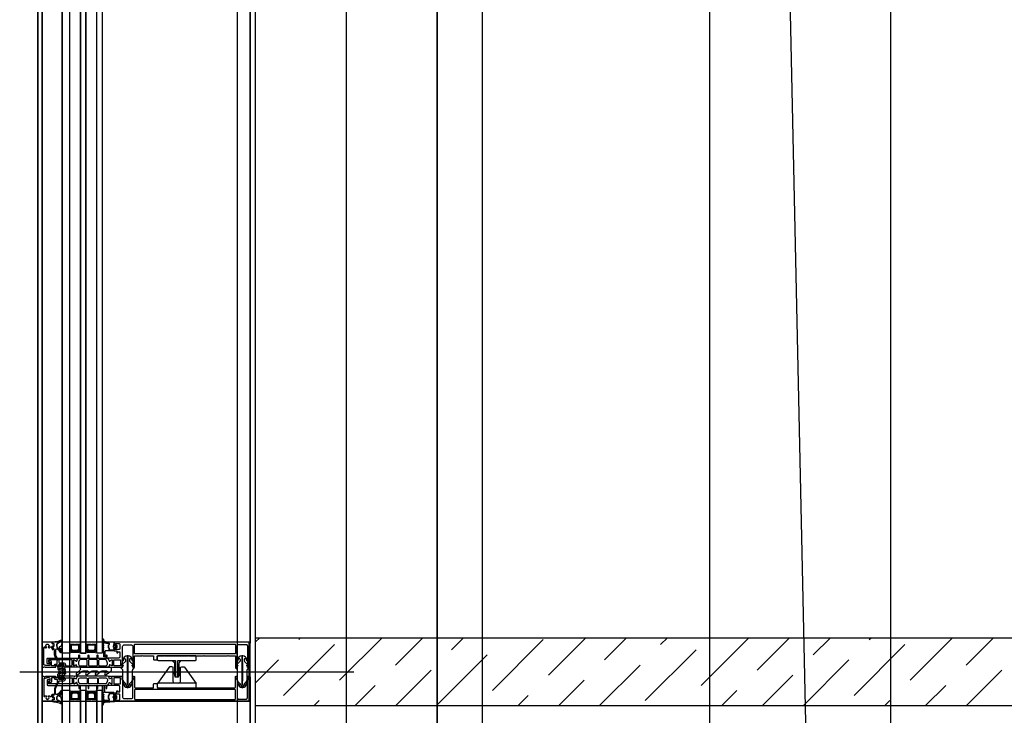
# Model space of a CAD drawing. Header units: millimetres. Extents: x 373037 to 682063, y 76092 to 274210.
# Tile 54 of 256: x 655017 to 656102, y 254184 to 254950. Entities that reach past the tile are written whole.
import ezdxf

# ---------------------------------------------------------------- set-up
doc = ezdxf.new("R2010")
doc.units = ezdxf.units.MM
doc.header["$LTSCALE"] = 100
for name, pattern in [('CK_ČERCHOVANÁ 50', [6, 3, -1.5, 0, -1.5]), ('ČERCHOVANÁ', [25.4, 12.7, -6.35, 0, -6.35]), ('ČÁRKOVANÁ', [19.05, 12.7, -6.35]), ('ČÁRKOVANÁ01-01', [2, 1, -1])]:
    doc.linetypes.add(name, pattern=pattern)
doc.layers.get('0').update_dxf_attribs({"linetype": 'CONTINUOUS'})
doc.layers.add('PUDORYS', color=253, linetype='CONTINUOUS')

# ---------------------------------------------------------------- blocks, each defined once
blk = doc.blocks.new('244748_a')
blk.add_lwpolyline([(8.3, -1.7, 0.082248), (6.3, -0.9, -1.09695), (6.9, -0.1, -0.315353), (11.3, -5.2, -0.480529), (10.9, -5.6), (4.3, -5.6), (4.1, -5.5), (-16.5, -5.5), (-16.7, -5.6), (-20.4, -5.6, 0.574019), (-21.9, -4.8), (-23, -5.4, 0.524827), (-23, -5.9), (-21.9, -6.5, 0.574021), (-20.4, -5.7), (-16.7, -5.7), (-16.5, -5.9), (4.1, -5.9), (4.3, -5.7), (10.9, -5.7, -0.480529), (11.3, -6.1, -0.326229), (6.9, -11.1, -1.09695), (6.3, -10.3, 0.081457), (8.3, -9.6, 0.599203), (7.5, -8.1), (5.5, -8.1, 0.198965), (5.2, -8.2), (2.2, -11.2), (0.9, -12, -0.738038), (0.5, -11.6), (0.9, -11, 1), (0.3, -10.7), (0, -11.3), (-1, -11.3, 0.619205), (-1.4, -12.1), (-1.3, -12.4, -0.808139), (-2, -13), (-3.6, -11.4, 0.198906), (-4.3, -11.2), (-15, -11.2, -0.198936), (-16.8, -10.4), (-19, -8.2, 0.198942), (-19.3, -8.1), (-20.7, -8.1, 0.500217), (-21.1, -8.7, 0.122037), (-18.5, -10.3, -1.093735), (-19.1, -11.1, -0.240768), (-23.7, -6.1, -0.106226), (-23.7, -5.2, -0.256232), (-19, -0.1, -1.093735), (-18.4, -0.9, 0.116856), (-21.1, -2.6, 0.500217), (-20.7, -3.3), (-19.3, -3.3, 0.198942), (-19, -3.1), (-16.8, -0.9, -0.198936), (-15, -0.2), (-4.3, -0.2, 0.198907), (-3.6, 0.1), (-2, 1.7, -0.808139), (-1.3, 1.1), (-1.4, 0.8, 0.619205), (-1, 0), (0, 0), (0.3, -0.6, 1), (0.9, -0.3), (0.5, 0.3, -0.738038), (0.9, 0.7), (2.2, -0.2), (5.2, -3.1, 0.198965), (5.5, -3.3), (7.5, -3.3, 0.599203)], format="xyb", close=True)
blk = doc.blocks.new('236134_0100_s_v')
for points in [[(22.8, -23), (22.8, -5), (42, -5, 0.414214), (43, -4), (43, -1, 0.414214), (42, 0), (1, 0, 0.414214), (0, -1), (0, -4, 0.414214), (1, -5), (20.2, -5), (20.2, -23)], [(15, -5, -0.414214), (19, -9), (19, -16.6, 0.165764), (19.5, -23), (23.5, -23, 0.165764), (24, -16.6), (24, -9, -0.414214), (28, -5)]]:
    blk.add_lwpolyline(points, format="xyb")
blk = doc.blocks.new('236134_0200_s_v')
for points in [[(19.6, 5, -0.41166), (17.6, 7), (17.4, 22.2, 0.344217), (17.1, 22.7), (16, 23), (14, 23, 0.240828), (13.2, 22.6), (0.2, 4.6)], [(23.4, 5, 0.41166), (25.4, 7), (25.6, 22.2, -0.344217), (25.9, 22.7), (27, 23), (29, 23, -0.240828), (29.8, 22.6), (42.8, 4.6)]]:
    blk.add_lwpolyline(points, format="xyb")
blk.add_lwpolyline([(42, 5), (1, 5, 0.414214), (0, 4), (0, 1, 0.414214), (1, 0), (42, 0, 0.414214), (43, 1), (43, 4, 0.414214)], format="xyb", close=True)
blk = doc.blocks.new('284336')
for points in [[(-0.7, -9.6), (-10, -9.6, 0.414511), (-10.5, -10.1), (-10.5, -15.5, -1), (-11.7, -15.5), (-11.7, -9.6), (-12.7, -8.9, -0.668884), (-12.6, -8.2), (-12, -8, 0.766384), (-12, -7.2), (-12.6, -7, -0.76831), (-12.6, -6.2), (-12, -6, 0.766384), (-12, -5.2), (-12.6, -5, -0.76831), (-12.6, -4.2), (-12, -4, 0.766384), (-12, -3.2), (-12.6, -3, -0.877523), (-12.5, -2.2), (-12.1, -2.2, 0.698129), (-11.8, -1.5, -0.220231), (-12.9, 0.8), (-12.9, 3.5, -0.157143), (-12.8, 3.7), (-12.7, 3.4, -0.067482), (-12.5, 2.5, 0.393136), (-8.7, -1), (-6.1, -1, -0.414214), (-5.6, -1.5), (-5.6, -2.2, -0.267949), (-5.9, -2.6), (-6.4, -2.9, 0.267949), (-6.6, -3.4), (-6.6, -5.8, 0.267949), (-6.4, -6.3), (-5.9, -6.6, -0.267949), (-5.6, -7), (-5.6, -8.1, 0.414215), (-5.1, -8.6), (-0.4, -8.6), (-0.4, -9.3, -0.414212), (-0.7, -9.6)], [(-0.4, 0), (-0.4, -2, 0.990243), (-0.4, -3), (0.9, -3, 0.414214), (1.2, -2.7), (1.2, -2.6, -0.668123), (1.7, -2.4), (2.7, -3.4, -0.199004), (2.9, -3.8), (2.9, -5.4, -0.199038), (2.7, -5.8), (1.7, -6.8, -0.668191), (1.2, -6.6), (1.2, -6.5, 0.414214), (0.9, -6.2), (-0.4, -6.2, 0.990269), (-0.4, -7.2), (-0.4, -8.6), (-5.1, -8.6, -0.414215), (-5.6, -8.1), (-5.6, -7, 0.267949), (-5.8, -6.6), (-6.3, -6.3, -0.267949), (-6.6, -5.8), (-6.6, -3.4, -0.267949), (-6.3, -3), (-5.8, -2.7, 0.267949), (-5.6, -2.2), (-5.6, -1.5, 0.414214), (-6.1, -1), (-8.7, -1, -0.393156), (-12.5, 2.5, 0.067572), (-12.7, 3.4), (-12.8, 3.7, -0.637545), (-12.1, 3.5), (-11.9, 2.5, 0.344315), (-10.1, 0.9), (0, 0.4, -0.406913), (0.4, 0), (-0.4, 0)], [(1.7, -4.3, 0.414235), (1.2, -3.8), (-0.7, -3.8, 0.414214), (-1.2, -4.3), (-1.2, -4.9, 0.414214), (-0.7, -5.4), (1.2, -5.4, 0.414235), (1.7, -4.9), (1.7, -4.3)]]:
    blk.add_lwpolyline(points, format="xyb", close=True)
blk = doc.blocks.new('433270')
blk.add_lwpolyline([(1, 0, 0.414364), (0, -1), (0, -1.4, 0.255924), (0.2, -1.8, -0.547723), (0.2, -3.2, 0.255924), (0, -3.6), (0, -14.6, 0.414214), (0.3, -14.9), (1.2, -14.9, 0.414214), (1.7, -14.4), (1.7, -10.3, -0.414214), (2, -10), (6, -10, 0.414248), (7, -9), (7, -7.7, 0.414179), (6.5, -7.2), (5.7, -7.2, 0.414232), (5.4, -7.5), (5.4, -8.2, -0.414198), (5.1, -8.5), (2.8, -8.5, -0.414204), (1.8, -7.5), (1.8, -4.5, -0.147432), (2, -3.9, 0.147461), (2.4, -2.5), (2.4, -2.3, -0.414214), (2.9, -1.8), (21.9, -1.8, -0.668178), (22.2, -2.7), (22.2, -2.7, 1), (21.6, -3.3), (21.5, -3.4, 0.198912), (21.4, -3.7), (21.4, -4, 0.414214), (22.1, -4.7), (22.4, -4.7, 0.576988), (22.6, -4.3, -0.311246), (24.6, -4.3, 0.576988), (24.8, -4.7), (25.3, -4.7, -0.260065), (25.3, -6.6), (24.8, -6.6, 0.576988), (24.6, -7.1, -0.311246), (22.6, -7.1, 0.576988), (22.4, -6.6), (22.1, -6.6, 0.414214), (21.4, -7.3), (21.4, -7.6, 0.267949), (21.6, -8), (21.9, -8.2, -0.637047), (21.7, -10), (19.8, -10.7, 0.315299), (19.5, -11.2), (19.5, -11.5, 0.520567), (20.2, -12), (22.8, -11, -0.520567), (23.5, -11.5), (23.5, -12.5, 0.414062), (24, -13), (25, -13, 0.414186), (25.5, -12.5), (25.5, -11.5, -0.414182), (26, -11), (27, -11, 0.414214), (27.5, -10.5), (27.5, -0.5, 0.414214), (27, 0), (1, 0)], format="xyb", close=True)
blk = doc.blocks.new('284325')
for points in [[(0.8, -5.2, -0.560316), (0.9, -4.7), (1.9, -4.4, 0.3153), (2.1, -4.1), (2.1, -1.9, 0.451558), (1.8, -1.6), (0.9, -1.7, -0.399586), (0.6, -1.5), (0.3, -0.1, -0.415977), (0.5, 0.3, 0.024107), (6.1, 1.2, 0.076636), (9, 2.3, -0.577615), (10.8, 1.3), (10, 1.4, 0.283171), (9.1, 0.9, -0.168429), (7.1, -0.7), (5.9, -1.2, 0.315302), (5.2, -2.1), (5.2, -4.2, 0.269719), (6.8, -6.8, -0.194797), (10.2, -11.5, -0.342663), (9.2, -11.2, 0.119207), (5.4, -7.6, 0.578571), (3.6, -8.6), (3.6, -11.8, 0.176415), (6.2, -18.7, -1), (5.2, -19.5, -0.176415), (2.4, -11.8), (2.4, -8.9, 0.208286), (0.8, -5.2)], [(9, -6.7), (10.3, -8.8, -0.134555), (10.8, -10.6, -0.339795), (10.2, -11.5, 0.194788), (6.8, -6.8, -0.269736), (5.2, -4.2), (5.2, -2.1, -0.315302), (5.9, -1.2), (7.1, -0.7, 0.168429), (9.1, 0.9, -0.283167), (10, 1.4), (10.8, 1.3), (10.8, -0.7, -0.070852), (10.7, -1.3), (9.9, -3.9, -0.241839), (9.1, -4.8), (7.9, -5.2, 0.836024), (8.1, -6.2), (8.1, -6.2, -0.255349), (9, -6.7)]]:
    blk.add_lwpolyline(points, format="xyb", close=True)
blk = doc.blocks.new('288126')
for points in [[(-16.5, 0), (16.5, 0)], [(-21.4, -6.3), (-17.8, -3.7)], [(-14.7, -4.5), (-19.9, -8.3)], [(-17, -2.1), (-17, -0.5)], [(-8.8, -4.3), (-14.1, -4.3)], [(-11, -6.3), (-8.7, -4.7)], [(-4.3, -4.5), (-9.5, -8.3)], [(1.8, -4.3), (-3.7, -4.3)], [(-0.4, -6.4), (1.9, -4.7)], [(6.3, -4.5), (1.1, -8.4)], [(12.2, -4.3), (6.9, -4.3)], [(10, -6.4), (12.3, -4.7)], [(16.6, -4.6), (11.5, -8.4)], [(17, -0.5), (17, -3.8)]]:
    blk.add_lwpolyline(points)
for centre, radius, start, end in [((16.5, -0.5), 0.5, 0, 90), ((-20.6, -7.3), 1.25, 126.7059, 306.7059), ((-16.5, -0.5), 0.5, 90, 180), ((-10.2, -7.3), 1.25, 126.7059, 306.7059), ((0.4, -7.4), 1.25, 126.7059, 306.7059), ((10.8, -7.4), 1.25, 126.7059, 306.7059), ((16, -3.8), 1, 306.7059, 0)]:
    blk.add_arc(centre, radius, start, end)
at = {"extrusion": (0, 0, -1)}
for centre, radius, start, end in [((19, -2.1), 2, 180, 233.2941), ((14.1, -5.3), 1, 53.2941, 90), ((8.8, -4.5), 0.2, 90, 233.2941), ((3.7, -5.3), 1, 53.2941, 90), ((-1.8, -4.5), 0.2, 90, 233.2941), ((-6.9, -5.3), 1, 53.2941, 90), ((-12.2, -4.5), 0.2, 90, 233.2941)]:
    blk.add_arc(centre, radius, start, end, dxfattribs=at)
blk = doc.blocks.new('246426')
for points in [[(-1.8, 0.6), (-2.9, -0.4, 0.198926), (-3.2, -1.1), (-3.2, -2.3, 0.198926), (-2.9, -3), (-1.8, -4, 0.637051), (-1.5, -3.9), (-1.5, -3.4), (-0.3, -3.4, -0.41484), (0, -3.7), (0, -5.2, 0.414232), (0.5, -5.7), (2.1, -5.7, 0.071862), (2.2, -5.7, 0.157876), (3.7, -4.6, 0.360336), (3.5, 2.4, 0.964062), (2.5, 1.5, -0.403385), (2.3, -4.3, -0.190964), (2.1, -4.4), (1.7, -4.4, -0.414214), (1.2, -3.9), (1.2, 1.3, 0.414201), (0.2, 2.3), (0, 2.3), (0, 0.3, -0.414214), (-0.3, 0), (-1.5, 0), (-1.5, 0.5, 0.637051), (-1.8, 0.6)], [(-2.3, -1.4, -0.414214), (-1.9, -1), (-0.4, -1, -0.414214), (0, -1.4), (0, -2, -0.414214), (-0.4, -2.4), (-1.9, -2.4, -0.414214), (-2.3, -2), (-2.3, -1.4)]]:
    blk.add_lwpolyline(points, format="xyb", close=True)

msp = doc.modelspace()

# ---------------------------------------------------------------- linework, layer by layer
at = {"layer": 'PUDORYS', "color": 252, "linetype": 'ČERCHOVANÁ', "ltscale": 25, "true_color": 0x939598}
msp.add_line((655776.6, 274209.6), (655776.6, 249134.9), dxfattribs=at)
at = {"layer": 'PUDORYS', "color": 252, "linetype": 'CK_ČERCHOVANÁ 50', "ltscale": 50, "true_color": 0x939598}
for p, q in [((655476.6, 249832.2), (655476.6, 273032.2)), ((655976.6, 252132.2), (655976.6, 256332.2))]:
    msp.add_line(p, q, dxfattribs=at)
at = {"layer": 'PUDORYS', "color": 252, "linetype": 'ČÁRKOVANÁ01-01', "ltscale": 200, "true_color": 0x939598}
msp.add_line((655976.6, 249832.2), (655476.6, 273032.2), dxfattribs=at)
at = {"layer": 'PUDORYS', "color": 252, "ltscale": 20, "true_color": 0x939598}
for p, q in [((655976.6, 250032.2), (655976.6, 272832.2)), ((655476.6, 254269.7), (655476.6, 256374.7)), ((655476.6, 250032.2), (655476.6, 254194.7))]:
    msp.add_line(p, q, dxfattribs=at)
at = {"layer": 'PUDORYS', "color": 252, "ltscale": 5, "true_color": 0x939598}
msp.add_line((655526.6, 250082.2), (655526.6, 272782.2), dxfattribs=at)
at = {"layer": 'PUDORYS', "color": 252, "true_color": 0x939598}
for p, q in [((655270.6, 256375.7), (655270.6, 254263.7)), ((655063.6, 254252.7), (655063.6, 255440.3)), ((655071.6, 255440.3), (655071.6, 254252.7)), ((655083.6, 254252.7), (655083.6, 255440.3)), ((655089.6, 255440.3), (655089.6, 254252.7)), ((655101.6, 254252.7), (655101.6, 255440.3)), ((655107.6, 255440.3), (655107.6, 254252.7)), ((655276.6, 254269.7), (660114.1, 254269.7)), ((655063.6, 254258.2), (655063.6, 254211.7)), ((655071.6, 254252.7), (655063.6, 254252.7)), ((655089.6, 254252.7), (655083.6, 254252.7)), ((655107.6, 254252.7), (655101.6, 254252.7)), ((655016.7, 254232.2), (655384.9, 254232.2)), ((655063.6, 252077.7), (655063.6, 254217.2)), ((655071.6, 254217.2), (655071.6, 252077.7)), ((655083.6, 252077.7), (655083.6, 254217.2)), ((655089.6, 254217.2), (655089.6, 252077.7)), ((655101.6, 252077.7), (655101.6, 254217.2)), ((655107.6, 254217.2), (655107.6, 252077.7)), ((655071.6, 254211.7), (655063.6, 254211.7)), ((655089.6, 254211.7), (655083.6, 254211.7)), ((655107.6, 254211.7), (655101.6, 254211.7)), ((655270.6, 254200.7), (655270.6, 252088.7)), ((660189.1, 254194.7), (655276.6, 254194.7))]:
    msp.add_line(p, q, dxfattribs=at)
at = {"layer": 'PUDORYS', "color": 252, "linetype": 'Continuous', "ltscale": 5, "true_color": 0x939598}
for p, q in [((655276.6, 254265), (655281.2, 254269.7)), ((655307.4, 254206), (655363.5, 254262.1)), ((655324.2, 254267.7), (655326.1, 254269.7)), ((655369.1, 254222.8), (655415.9, 254269.7)), ((655430.8, 254239.6), (655460.9, 254269.7)), ((655492.6, 254256.5), (655505.8, 254269.7)), ((655537.5, 254211.6), (655593.6, 254267.7)), ((655599.2, 254228.4), (655640.5, 254269.7)), ((655661, 254245.3), (655685.4, 254269.7)), ((655722.7, 254262.1), (655730.3, 254269.7)), ((655767.6, 254217.2), (655820.1, 254269.7)), ((655829.3, 254234), (655865, 254269.7)), ((655891.1, 254250.9), (655909.9, 254269.7)), ((655936, 254206), (655992.1, 254262.1)), ((655952.8, 254267.7), (655954.8, 254269.7)), ((655997.7, 254222.8), (656044.6, 254269.7)), ((656059.5, 254239.6), (656089.5, 254269.7)), ((655475.7, 254194.7), (655531.9, 254250.9)), ((655705.9, 254200.4), (655762, 254256.5)), ((655276.6, 254220.1), (655301.8, 254245.3)), ((655655.3, 254194.7), (655700.2, 254239.6)), ((655879.8, 254194.7), (655930.4, 254245.3)), ((655430.8, 254194.7), (655470.1, 254234)), ((655834.9, 254194.7), (655868.6, 254228.4)), ((656059.4, 254194.7), (656098.7, 254234)), ((655385.9, 254194.7), (655408.4, 254217.2)), ((655610.4, 254194.7), (655638.5, 254222.8)), ((656014.5, 254194.7), (656037, 254217.2)), ((655565.5, 254194.7), (655576.8, 254206)), ((655790, 254194.7), (655806.9, 254211.6)), ((655340.9, 254194.7), (655346.7, 254200.4)), ((655745.1, 254194.7), (655745.2, 254194.7)), ((655969.6, 254194.7), (655975.3, 254200.4))]:
    msp.add_line(p, q, dxfattribs=at)
at = {"layer": 'PUDORYS', "color": 252, "ltscale": 15, "true_color": 0x939598}
for points in [[(655036.6, 249592.2), (681616.6, 249592.2), (681616.6, 273272.2), (655036.6, 273272.2)], [(681611.6, 273267.2), (655041.6, 273267.2), (655041.6, 249597.2), (681611.6, 249597.2)], [(655063.6, 249619.2), (681589.6, 249619.2), (681589.6, 273245.2), (655063.6, 273245.2)], [(681581.6, 273237.2), (655071.6, 273237.2), (655071.6, 249627.2), (681581.6, 249627.2)], [(655270.6, 273038.2), (681383.2, 273038.2), (681383.2, 249826.2), (655270.6, 249826.2)], [(681376.6, 249832.2), (655276.6, 249832.2), (655276.6, 273032.2), (681376.6, 273032.2)], [(655083.6, 254252.7), (655089.6, 254252.7), (655089.6, 255440.3), (655083.6, 255440.3)], [(655101.6, 255440.3), (655107.6, 255440.3), (655107.6, 254252.7), (655101.6, 254252.7)], [(655041.6, 254199.7), (655269.6, 254199.7), (655269.6, 254264.7), (655041.6, 254264.7)], [(655083.6, 252077.7), (655089.6, 252077.7), (655089.6, 254211.7), (655083.6, 254211.7)], [(655101.6, 252077.7), (655107.6, 252077.7), (655107.6, 254211.7), (655101.6, 254211.7)]]:
    msp.add_lwpolyline(points, close=True, dxfattribs=at)
at = {"layer": 'PUDORYS', "color": 252, "linetype": 'ČÁRKOVANÁ', "ltscale": 5, "true_color": 0x939598}
for points in [[(681606.6, 249602.2), (655036.6, 249602.2), (655036.6, 273272.2), (681606.6, 273272.2)], [(681611.6, 249597.2), (655041.6, 249597.2), (655041.6, 273267.2), (681611.6, 273267.2)], [(681396.6, 249812.2), (655256.6, 249812.2), (655256.6, 273052.2), (681396.6, 273052.2)], [(681276.6, 249932.2), (655376.6, 249932.2), (655376.6, 272932.2), (681276.6, 272932.2)]]:
    msp.add_lwpolyline(points, close=True, dxfattribs=at)
at = {"layer": 'PUDORYS', "color": 252, "true_color": 0x939598}
for points in [[(681376.6, 249832.2), (655276.6, 249832.2), (655276.6, 273032.2), (681376.6, 273032.2)], [(681176.6, 250032.2), (655476.6, 250032.2), (655476.6, 272832.2), (681176.6, 272832.2)], [(655082.6, 254262.7), (655082.6, 254256.7), (655080.6, 254254.7), (655074.6, 254254.7), (655072.6, 254256.7), (655072.6, 254262.7), (655077.1, 254262.7), (655077.1, 254262.2), (655078.1, 254262.2), (655078.1, 254262.7)], [(655073.6, 254261.7), (655081.6, 254261.7), (655081.6, 254257.1), (655080.2, 254255.7), (655075.2, 254255.7), (655073.6, 254257.1)], [(655100.6, 254262.7), (655100.6, 254256.7), (655098.6, 254254.7), (655092.6, 254254.7), (655090.6, 254256.7), (655090.6, 254262.7), (655095.1, 254262.7), (655095.1, 254262.2), (655096.1, 254262.2), (655096.1, 254262.7)], [(655091.6, 254261.7), (655099.6, 254261.7), (655099.6, 254257.1), (655098.2, 254255.7), (655093.2, 254255.7), (655091.6, 254257.1)], [(655082.6, 254201.7), (655082.6, 254207.7), (655080.6, 254209.7), (655074.6, 254209.7), (655072.6, 254207.7), (655072.6, 254201.7), (655077.1, 254201.7), (655077.1, 254202.2), (655078.1, 254202.2), (655078.1, 254201.7)], [(655073.6, 254202.7), (655081.6, 254202.7), (655081.6, 254207.2), (655080.2, 254208.7), (655075.2, 254208.7), (655073.6, 254207.2)], [(655100.6, 254201.7), (655100.6, 254207.7), (655098.6, 254209.7), (655092.6, 254209.7), (655090.6, 254207.7), (655090.6, 254201.7), (655095.1, 254201.7), (655095.1, 254202.2), (655096.1, 254202.2), (655096.1, 254201.7)], [(655091.6, 254202.7), (655099.6, 254202.7), (655099.6, 254207.2), (655098.2, 254208.7), (655093.2, 254208.7), (655091.6, 254207.2)]]:
    msp.add_lwpolyline(points, close=True, dxfattribs=at)
at = {"layer": 'PUDORYS', "color": 252, "ltscale": 5, "true_color": 0x939598}
msp.add_lwpolyline([(655476.6, 250032.2), (681176.6, 250032.2), (681176.6, 272832.2), (655476.6, 272832.2)], close=True, dxfattribs=at)
at = {"layer": 'PUDORYS', "color": 252, "true_color": 0x939598}
for points in [[(655269.6, 254264.7), (655121.1, 254264.7, 0.414214), (655120.6, 254264.2), (655120.6, 254262.9, 0.41422), (655121.1, 254262.4), (655121.6, 254262.4), (655121.6, 254263.4), (655126.1, 254263.4, -0.414214), (655127.1, 254262.4), (655127.1, 254257.7, -0.414214), (655126.1, 254256.7), (655121.6, 254256.7), (655121.6, 254258.4), (655121.1, 254258.4, 0.414201), (655120.6, 254257.9), (655120.6, 254255.9, 0.414214), (655121.1, 254255.4), (655123.3, 254255.4, -0.414214), (655123.8, 254254.9), (655123.8, 254253.1), (655125, 254253.1), (655125, 254254.3), (655126.8, 254254.3, -0.414214), (655127.1, 254254), (655127.1, 254248.7, -0.414167), (655125.6, 254247.2), (655118.6, 254247.2), (655114.5, 254247.2, 0.57735), (655114.2, 254246.6), (655114.7, 254245.7), (655115.1, 254244.2, 0.488701), (655115.6, 254244), (655118, 254245.5), (655118.4, 254245.5, -0.432566), (655118.6, 254245.3), (655118.6, 254238.9, -0.548397), (655118.4, 254238.8), (655116, 254239.8, 0.425336), (655115.7, 254239.7), (655114.9, 254237.7, 0.531563), (655115.3, 254237.2), (655117.3, 254237.2, 0.231306), (655117.6, 254237.3, -0.306185), (655117.9, 254237.4), (655118.6, 254237.2), (655129.1, 254237.2, 0.414214), (655130.1, 254238.2), (655130.1, 254238.7), (655129.3, 254238.7), (655129.3, 254240.2), (655130, 254241.3, 0.13165), (655130.1, 254241.8), (655130.1, 254260.2, -0.414214), (655131.6, 254261.7), (655135.1, 254261.7, -0.399985), (655136.1, 254261.7), (655139.8, 254261.7, -0.414214), (655141.3, 254260.2), (655141.3, 254241.8, 0.13165), (655141.5, 254241.3), (655142.1, 254240.2), (655142.1, 254238.7), (655141.3, 254238.7), (655141.3, 254238.2, 0.414214), (655142.3, 254237.2), (655142.8, 254237.2, 0.414214), (655143.3, 254237.7), (655143.3, 254249.3, -0.414214), (655143.8, 254249.8), (655151.2, 254249.8, -0.399985), (655152.2, 254249.8), (655163.8, 254249.8, -0.414214), (655164.3, 254249.3), (655164.3, 254245.7, 0.414214), (655164.8, 254245.2), (655167.8, 254245.2, 0.414214), (655168.3, 254245.7), (655168.3, 254249.3, -0.414214), (655168.8, 254249.8), (655176.1, 254249.8, -0.38324), (655177.1, 254249.8), (655202.6, 254249.8, -0.38324), (655203.6, 254249.8), (655219.1, 254249.8, -0.38324), (655220.1, 254249.8), (655245.6, 254249.8, -0.38324), (655246.6, 254249.8), (655253.9, 254249.8, -0.414214), (655254.4, 254249.3), (655254.4, 254237.7, 0.414214), (655254.9, 254237.2), (655255.4, 254237.2, 0.414214), (655256.4, 254238.2), (655256.4, 254238.7), (655255.6, 254238.7), (655255.6, 254240.2), (655256.3, 254241.3, 0.116937), (655256.4, 254241.8), (655256.4, 254260.7, -0.414232), (655257.9, 254262.2), (655261.6, 254262.2, -0.399985), (655262.6, 254262.2), (655266.1, 254262.2, -0.414232), (655267.6, 254260.7), (655267.6, 254241.8, 0.116937), (655267.8, 254241.3), (655268.4, 254240.2), (655268.4, 254238.7), (655267.6, 254238.7), (655267.6, 254238.2, 0.414214), (655268.6, 254237.2), (655269.6, 254237.2, 0.414214), (655270.6, 254238.2), (655270.6, 254263.7, 0.414214), (655269.6, 254264.7)], [(655143.8, 254262.6), (655253.9, 254262.6, -0.414214), (655254.4, 254262.1), (655254.4, 254252.4, -0.414214), (655253.9, 254251.9), (655143.8, 254251.9, -0.414214), (655143.3, 254252.4), (655143.3, 254262.1, -0.414214), (655143.8, 254262.6)], [(655114.3, 254237.2), (655102.4, 254237.2), (655080.5, 254237.2, -0.305837), (655080, 254237.5), (655079.1, 254239.8, 0.425336), (655078.8, 254239.9), (655077.2, 254239.1, -0.543753), (655076.1, 254239.8), (655076.1, 254244.7, -0.578182), (655077, 254245.3), (655079.2, 254244, 0.488505), (655079.7, 254244.2), (655080.1, 254245.7), (655080.9, 254247, -0.282478), (655081.2, 254247.2), (655081.6, 254247.2, 1.447009), (655081.9, 254247.3), (655081.9, 254250.3, -1), (655082.7, 254250.3), (655082.7, 254247.3, 1.447009), (655083.1, 254247.2), (655091.6, 254247.2, 1.447009), (655092, 254247.3), (655092, 254250.3, -1), (655092.8, 254250.3), (655092.8, 254247.3, 1.447009), (655093.1, 254247.2), (655101.6, 254247.2, 1.447009), (655102, 254247.3), (655102, 254250.3, -1), (655102.8, 254250.3), (655102.8, 254247.3, 1.447009), (655103.1, 254247.2), (655111.7, 254247.2, 1.447009), (655112, 254247.3), (655112, 254250.3, -1), (655112.8, 254250.3), (655112.8, 254247.3, 1.447009), (655113.2, 254247.2), (655113.6, 254247.2, -0.282478), (655113.9, 254247), (655114.7, 254245.7), (655115.1, 254244.2, 0.488505), (655115.5, 254244), (655117.7, 254245.3, -0.578182), (655118.6, 254244.7), (655118.6, 254239.8, -0.543753), (655117.6, 254239.1), (655116, 254239.9, 0.425336), (655115.7, 254239.8), (655114.8, 254237.5, -0.305837), (655114.3, 254237.2)], [(655076.1, 254237.2), (655065.1, 254237.2, -0.414426), (655064.6, 254237.7), (655064.6, 254238.1), (655065.6, 254238.1), (655065.6, 254239.6, 0.414214), (655064.6, 254240.6), (655063.1, 254240.6, 0.399985), (655062.1, 254240.6), (655060.6, 254240.6, 0.414214), (655059.6, 254239.6), (655059.6, 254238.2), (655060.6, 254238.2), (655060.6, 254237.7, -0.414456), (655060.1, 254237.2), (655058.8, 254237.2, -0.413971), (655058.5, 254237.5), (655058.5, 254238.7, 0.414214), (655058.2, 254239), (655055.2, 254239), (655055.2, 254240, -0.414214), (655055.7, 254240.5), (655057.6, 254240.5, 0.414214), (655058.1, 254241), (655058.1, 254244.5, 0.414206), (655057.1, 254245.5), (655048.8, 254245.5, 0.414206), (655048.3, 254245), (655048.3, 254243.1, 0.414219), (655048.8, 254242.6), (655049.6, 254242.6, -0.414214), (655050.1, 254242.1), (655050.1, 254241.6, -0.414214), (655049.6, 254241.1), (655047.8, 254241.1, -0.414214), (655046.8, 254242.1), (655046.8, 254246.2, -0.414214), (655047.8, 254247.2), (655076.1, 254247.2), (655080.2, 254247.2, -0.57735), (655080.6, 254246.6), (655080.1, 254245.7), (655079.7, 254244.2, -0.488701), (655079.2, 254244), (655076.8, 254245.5), (655076.3, 254245.5, 0.432566), (655076.1, 254245.3), (655076.1, 254238.9, 0.548397), (655076.4, 254238.8), (655078.8, 254239.8, -0.425336), (655079.1, 254239.7), (655079.9, 254237.7, -0.531563), (655079.5, 254237.2), (655077.5, 254237.2, -0.231306), (655077.2, 254237.3, 0.306185), (655076.9, 254237.4), (655076.1, 254237.2)], [(655073.9, 254245.5), (655060.2, 254245.5, 0.414214), (655059.7, 254245), (655059.7, 254242.7, 0.414214), (655060.2, 254242.2), (655065.2, 254242.2, -0.411139), (655067.2, 254240.2), (655067.2, 254239.3, 0.414214), (655067.7, 254238.8), (655073.9, 254238.8, 0.414214), (655074.4, 254239.3), (655074.4, 254245, 0.414214), (655073.9, 254245.5)], [(655083.2, 254238.8), (655090.1, 254238.8, 0.414218), (655091.1, 254239.8), (655091.1, 254244.6, 0.414218), (655090.1, 254245.6), (655083.7, 254245.6, 0.305619), (655082.3, 254244.6), (655081.6, 254242.7, 0.176429), (655081.5, 254240.6), (655081.8, 254239.8, 0.324916), (655083.2, 254238.8)], [(655093.4, 254238.8), (655101.4, 254238.8, 0.414214), (655102.4, 254239.8), (655102.4, 254244.6, 0.414214), (655101.4, 254245.6), (655093.4, 254245.6, 0.414214), (655092.4, 254244.6), (655092.4, 254239.8, 0.414214), (655093.4, 254238.8)], [(655104.7, 254238.8), (655111.6, 254238.8, 0.324916), (655113, 254239.8), (655113.3, 254240.6, 0.176429), (655113.2, 254242.7), (655112.4, 254244.6, 0.305619), (655111.1, 254245.6), (655104.7, 254245.6, 0.414218), (655103.7, 254244.6), (655103.7, 254239.8, 0.414218), (655104.7, 254238.8)], [(655127.9, 254239.3, -0.414214), (655127.4, 254238.8), (655120.9, 254238.8, -0.414214), (655120.4, 254239.3), (655120.4, 254245, -0.414214), (655120.9, 254245.5), (655127.4, 254245.5, -0.414214), (655127.9, 254245), (655127.9, 254239.3)], [(655076.1, 254227.2), (655065.1, 254227.2, 0.414426), (655064.6, 254226.7), (655064.6, 254226.2), (655065.6, 254226.2), (655065.6, 254224.7, -0.414214), (655064.6, 254223.7), (655063.1, 254223.7, -0.399985), (655062.1, 254223.7), (655060.6, 254223.7, -0.414214), (655059.6, 254224.7), (655059.6, 254226.2), (655060.6, 254226.2), (655060.6, 254226.7, 0.414456), (655060.1, 254227.2), (655058.8, 254227.2, 0.413971), (655058.5, 254226.9), (655058.5, 254225.7, -0.414214), (655058.2, 254225.4), (655055.2, 254225.4), (655055.2, 254224.4, 0.414214), (655055.7, 254223.9), (655057.6, 254223.9, -0.414214), (655058.1, 254223.4), (655058.1, 254219.9, -0.414206), (655057.1, 254218.9), (655048.8, 254218.9, -0.414206), (655048.3, 254219.4), (655048.3, 254221.3, -0.414219), (655048.8, 254221.8), (655049.6, 254221.8, 0.414214), (655050.1, 254222.3), (655050.1, 254222.8, 0.414214), (655049.6, 254223.3), (655047.8, 254223.3, 0.414214), (655046.8, 254222.3), (655046.8, 254218.2, 0.414214), (655047.8, 254217.2), (655076.1, 254217.2), (655080.2, 254217.2, 0.57735), (655080.6, 254217.8), (655080.1, 254218.6), (655079.7, 254220.1, 0.488701), (655079.2, 254220.3), (655076.8, 254218.9), (655076.3, 254218.9, -0.432566), (655076.1, 254219.1), (655076.1, 254225.4, -0.548397), (655076.4, 254225.5), (655078.8, 254224.5, 0.425336), (655079.1, 254224.6), (655079.9, 254226.6, 0.531563), (655079.5, 254227.2), (655077.5, 254227.2, 0.231306), (655077.2, 254227, -0.306185), (655076.9, 254226.9), (655076.1, 254227.2)], [(655114.3, 254227.2), (655102.4, 254227.2), (655080.5, 254227.2, 0.305837), (655080, 254226.8), (655079.1, 254224.6, -0.425336), (655078.8, 254224.4), (655077.2, 254225.2, 0.543753), (655076.1, 254224.5), (655076.1, 254219.6, 0.578182), (655077, 254219.1), (655079.2, 254220.3, -0.488505), (655079.7, 254220.1), (655080.1, 254218.6), (655080.9, 254217.3, 0.282478), (655081.2, 254217.2), (655081.6, 254217.2, -1.447009), (655081.9, 254217), (655081.9, 254214.1, 1), (655082.7, 254214.1), (655082.7, 254217, -1.447009), (655083.1, 254217.2), (655091.6, 254217.2, -1.447009), (655092, 254217), (655092, 254214.1, 1), (655092.8, 254214.1), (655092.8, 254217, -1.447009), (655093.1, 254217.2), (655101.6, 254217.2, -1.447009), (655102, 254217), (655102, 254214.1, 1), (655102.8, 254214.1), (655102.8, 254217, -1.447009), (655103.1, 254217.2), (655111.7, 254217.2, -1.447009), (655112, 254217), (655112, 254214.1, 1), (655112.8, 254214.1), (655112.8, 254217, -1.447009), (655113.2, 254217.2), (655113.6, 254217.2, 0.282478), (655113.9, 254217.3), (655114.7, 254218.6), (655115.1, 254220.1, -0.488505), (655115.5, 254220.3), (655117.7, 254219.1, 0.578182), (655118.6, 254219.6), (655118.6, 254224.5, 0.543753), (655117.6, 254225.2), (655116, 254224.4, -0.425336), (655115.7, 254224.6), (655114.8, 254226.8, 0.305837), (655114.3, 254227.2)], [(655269.6, 254199.7), (655121.1, 254199.7, -0.414214), (655120.6, 254200.2), (655120.6, 254201.5, -0.41422), (655121.1, 254202), (655121.6, 254202), (655121.6, 254201), (655126.1, 254201, 0.414214), (655127.1, 254202), (655127.1, 254206.7, 0.414214), (655126.1, 254207.7), (655121.6, 254207.7), (655121.6, 254206), (655121.1, 254206, -0.414201), (655120.6, 254206.5), (655120.6, 254208.5, -0.414214), (655121.1, 254209), (655123.3, 254209, 0.414214), (655123.8, 254209.5), (655123.8, 254211.3), (655125, 254211.3), (655125, 254210.1), (655126.8, 254210.1, 0.414214), (655127.1, 254210.4), (655127.1, 254215.7, 0.414167), (655125.6, 254217.2), (655118.6, 254217.2), (655114.5, 254217.2, -0.57735), (655114.2, 254217.8), (655114.7, 254218.6), (655115.1, 254220.1, -0.488701), (655115.6, 254220.3), (655118, 254218.9), (655118.4, 254218.9, 0.432566), (655118.6, 254219.1), (655118.6, 254225.4, 0.548397), (655118.4, 254225.5), (655116, 254224.5, -0.425336), (655115.7, 254224.6), (655114.9, 254226.6, -0.531563), (655115.3, 254227.2), (655117.3, 254227.2, -0.231306), (655117.6, 254227, 0.306185), (655117.9, 254226.9), (655118.6, 254227.2), (655129.1, 254227.2, -0.414214), (655130.1, 254226.2), (655130.1, 254225.7), (655129.3, 254225.7), (655129.3, 254224.2), (655130, 254223, -0.13165), (655130.1, 254222.5), (655130.1, 254204.1, 0.414214), (655131.6, 254202.6), (655135.1, 254202.6, 0.399985), (655136.1, 254202.6), (655139.8, 254202.6, 0.414214), (655141.3, 254204.1), (655141.3, 254222.5, -0.13165), (655141.5, 254223), (655142.1, 254224.2), (655142.1, 254225.7), (655141.3, 254225.7), (655141.3, 254226.2, -0.414214), (655142.3, 254227.2), (655142.8, 254227.2, -0.414214), (655143.3, 254226.7), (655143.3, 254215.1, 0.414214), (655143.8, 254214.6), (655151.2, 254214.6, 0.399985), (655152.2, 254214.6), (655163.8, 254214.6, 0.414214), (655164.3, 254215.1), (655164.3, 254218.7, -0.414214), (655164.8, 254219.2), (655167.8, 254219.2, -0.414214), (655168.3, 254218.7), (655168.3, 254215.1, 0.414214), (655168.8, 254214.6), (655176.1, 254214.6, 0.38324), (655177.1, 254214.6), (655202.6, 254214.6, 0.38324), (655203.6, 254214.6), (655219.1, 254214.6, 0.38324), (655220.1, 254214.6), (655245.6, 254214.6, 0.38324), (655246.6, 254214.6), (655253.9, 254214.6, 0.414214), (655254.4, 254215.1), (655254.4, 254226.7, -0.414214), (655254.9, 254227.2), (655255.4, 254227.2, -0.414214), (655256.4, 254226.2), (655256.4, 254225.7), (655255.6, 254225.7), (655255.6, 254224.2), (655256.3, 254223, -0.116937), (655256.4, 254222.5), (655256.4, 254203.6, 0.414232), (655257.9, 254202.1), (655261.6, 254202.1, 0.399985), (655262.6, 254202.1), (655266.1, 254202.1, 0.414232), (655267.6, 254203.6), (655267.6, 254222.5, -0.116937), (655267.8, 254223), (655268.4, 254224.2), (655268.4, 254225.7), (655267.6, 254225.7), (655267.6, 254226.2, -0.414214), (655268.6, 254227.2), (655269.6, 254227.2, -0.414214), (655270.6, 254226.2), (655270.6, 254200.7, -0.414214), (655269.6, 254199.7)], [(655073.9, 254218.9), (655060.2, 254218.9, -0.414214), (655059.7, 254219.4), (655059.7, 254221.6, -0.414214), (655060.2, 254222.1), (655065.2, 254222.1, 0.411139), (655067.2, 254224.1), (655067.2, 254225.1, -0.414214), (655067.7, 254225.6), (655073.9, 254225.6, -0.414214), (655074.4, 254225.1), (655074.4, 254219.4, -0.414214), (655073.9, 254218.9)], [(655083.2, 254225.6), (655090.1, 254225.6, -0.414218), (655091.1, 254224.6), (655091.1, 254219.8, -0.414218), (655090.1, 254218.8), (655083.7, 254218.8, -0.305619), (655082.3, 254219.7), (655081.6, 254221.6, -0.176429), (655081.5, 254223.7), (655081.8, 254224.5, -0.324916), (655083.2, 254225.6)], [(655093.4, 254225.6), (655101.4, 254225.6, -0.414214), (655102.4, 254224.6), (655102.4, 254219.8, -0.414214), (655101.4, 254218.8), (655093.4, 254218.8, -0.414214), (655092.4, 254219.8), (655092.4, 254224.6, -0.414214), (655093.4, 254225.6)], [(655104.7, 254225.6), (655111.6, 254225.6, -0.324916), (655113, 254224.5), (655113.3, 254223.7, -0.176429), (655113.2, 254221.6), (655112.4, 254219.7, -0.305619), (655111.1, 254218.8), (655104.7, 254218.8, -0.414218), (655103.7, 254219.8), (655103.7, 254224.6, -0.414218), (655104.7, 254225.6)], [(655127.9, 254225.1, 0.414214), (655127.4, 254225.6), (655120.9, 254225.6, 0.414214), (655120.4, 254225.1), (655120.4, 254219.4, 0.414214), (655120.9, 254218.9), (655127.4, 254218.9, 0.414214), (655127.9, 254219.4), (655127.9, 254225.1)], [(655143.8, 254201.8), (655253.9, 254201.8, 0.414214), (655254.4, 254202.3), (655254.4, 254212, 0.414214), (655253.9, 254212.5), (655143.8, 254212.5, 0.414214), (655143.3, 254212), (655143.3, 254202.3, 0.414214), (655143.8, 254201.8)]]:
    msp.add_lwpolyline(points, format="xyb", close=True, dxfattribs=at)
for centre, radius, start, end in [((655072.1, 254260.5), 0.596, 213.0366, 326.9634), ((655072.1, 254260.2), 0.596, 213.0366, 326.9634), ((655072.1, 254259.9), 0.596, 213.0366, 326.9634), ((655072.1, 254259.6), 0.596, 213.0366, 326.9634), ((655083.1, 254260.5), 0.596, 213.0366, 326.9634), ((655083.1, 254260.2), 0.596, 213.0366, 326.9634), ((655083.1, 254259.9), 0.596, 213.0366, 326.9634), ((655083.1, 254259.6), 0.596, 213.0366, 326.9634), ((655090.1, 254260.5), 0.596, 213.0366, 326.9634), ((655090.1, 254260.2), 0.596, 213.0366, 326.9634), ((655090.1, 254259.9), 0.596, 213.0366, 326.9634), ((655090.1, 254259.6), 0.596, 213.0366, 326.9634), ((655101.1, 254260.5), 0.596, 213.0366, 326.9634), ((655101.1, 254260.2), 0.596, 213.0366, 326.9634), ((655101.1, 254259.9), 0.596, 213.0366, 326.9634), ((655101.1, 254259.6), 0.596, 213.0366, 326.9634), ((655072.1, 254259.3), 0.596, 213.0366, 326.9634), ((655072.1, 254259.1), 0.596, 213.0366, 326.9634), ((655072.1, 254258.8), 0.596, 213.0366, 326.9634), ((655072.1, 254258.5), 0.596, 213.0366, 326.9634), ((655072.1, 254258.2), 0.596, 213.0366, 326.9634), ((655072.1, 254257.9), 0.596, 213.0366, 326.9634), ((655072.1, 254257.6), 0.596, 213.0366, 326.9634), ((655072.1, 254257.3), 0.596, 213.0366, 326.9634), ((655072.1, 254257), 0.596, 213.0366, 326.9634), ((655072.3, 254257), 0.879, 223.5036, 316.0051), ((655072.4, 254257.1), 1.26, 231.5004, 308.0344), ((655072.6, 254257.2), 1.71, 237.3143, 302.7051), ((655072.7, 254257.5), 2.25, 241.5972, 298.4727), ((655072.9, 254257.8), 2.9, 244.7048, 294.6933), ((655073, 254258.2), 3.55, 247.591, 292.7062), ((655077.6, 254230.8), 22.7, 74.6728, 105.3272), ((655082.3, 254258.2), 3.55, 247.2938, 292.409), ((655082.4, 254257.8), 2.9, 245.3067, 295.2952), ((655082.6, 254257.5), 2.25, 241.5273, 298.4028), ((655082.7, 254257.2), 1.71, 237.2949, 302.6857), ((655082.9, 254257.1), 1.26, 231.9656, 308.4996), ((655083, 254257), 0.879, 223.9949, 316.4964), ((655083.1, 254259.3), 0.596, 213.0366, 326.9634), ((655083.1, 254259.1), 0.596, 213.0366, 326.9634), ((655083.1, 254258.8), 0.596, 213.0366, 326.9634), ((655083.1, 254258.5), 0.596, 213.0366, 326.9634), ((655083.1, 254258.2), 0.596, 213.0366, 326.9634), ((655083.1, 254257.9), 0.596, 213.0366, 326.9634), ((655083.1, 254257.6), 0.596, 213.0366, 326.9634), ((655083.1, 254257.3), 0.596, 213.0366, 326.9634), ((655083.1, 254257), 0.596, 213.0366, 326.9634), ((655090.1, 254259.3), 0.596, 213.0366, 326.9634), ((655090.1, 254259.1), 0.596, 213.0366, 326.9634), ((655090.1, 254258.8), 0.596, 213.0366, 326.9634), ((655090.1, 254258.5), 0.596, 213.0366, 326.9634), ((655090.1, 254258.2), 0.596, 213.0366, 326.9634), ((655090.1, 254257.9), 0.596, 213.0366, 326.9634), ((655090.1, 254257.6), 0.596, 213.0366, 326.9634), ((655090.1, 254257.3), 0.596, 213.0366, 326.9634), ((655090.1, 254257), 0.596, 213.0366, 326.9634), ((655090.3, 254257), 0.879, 223.5036, 316.0051), ((655090.4, 254257.1), 1.26, 231.5004, 308.0344), ((655090.6, 254257.2), 1.71, 237.3143, 302.7051), ((655090.7, 254257.5), 2.25, 241.5972, 298.4727), ((655090.9, 254257.8), 2.9, 244.7048, 294.6933), ((655091, 254258.2), 3.55, 247.591, 292.7062), ((655095.6, 254230.8), 22.7, 74.6728, 105.3272), ((655100.3, 254258.2), 3.55, 247.2938, 292.409), ((655100.4, 254257.8), 2.9, 245.3067, 295.2952), ((655100.6, 254257.5), 2.25, 241.5273, 298.4028), ((655100.7, 254257.2), 1.71, 237.2949, 302.6857), ((655100.9, 254257.1), 1.26, 231.9656, 308.4996), ((655101, 254257), 0.879, 223.9949, 316.4964), ((655101.1, 254259.3), 0.596, 213.0366, 326.9634), ((655101.1, 254259.1), 0.596, 213.0366, 326.9634), ((655101.1, 254258.8), 0.596, 213.0366, 326.9634), ((655101.1, 254258.5), 0.596, 213.0366, 326.9634), ((655101.1, 254258.2), 0.596, 213.0366, 326.9634), ((655101.1, 254257.9), 0.596, 213.0366, 326.9634), ((655101.1, 254257.6), 0.596, 213.0366, 326.9634), ((655101.1, 254257.3), 0.596, 213.0366, 326.9634), ((655101.1, 254257), 0.596, 213.0366, 326.9634), ((655077.6, 254233.5), 22.7, 254.6728, 285.3272), ((655073, 254206.1), 3.55, 67.2938, 112.409), ((655072.9, 254206.5), 2.9, 65.3067, 115.2952), ((655072.7, 254206.8), 2.25, 61.5273, 118.4028), ((655072.6, 254207.1), 1.71, 57.2949, 122.6857), ((655072.4, 254207.2), 1.26, 51.9656, 128.4996), ((655072.3, 254207.3), 0.879, 43.9949, 136.4964), ((655072.1, 254207.3), 0.596, 33.0366, 146.9634), ((655072.1, 254207), 0.596, 33.0366, 146.9634), ((655072.1, 254206.7), 0.596, 33.0366, 146.9634), ((655072.1, 254206.4), 0.596, 33.0366, 146.9634), ((655072.1, 254206.1), 0.596, 33.0366, 146.9634), ((655072.1, 254205.8), 0.596, 33.0366, 146.9634), ((655072.1, 254205.5), 0.596, 33.0366, 146.9634), ((655072.1, 254205.3), 0.596, 33.0366, 146.9634), ((655072.1, 254205), 0.596, 33.0366, 146.9634), ((655072.1, 254204.7), 0.596, 33.0366, 146.9634), ((655072.1, 254204.4), 0.596, 33.0366, 146.9634), ((655082.3, 254206.1), 3.55, 67.591, 112.7062), ((655082.4, 254206.5), 2.9, 64.7048, 114.6933), ((655082.6, 254206.8), 2.25, 61.5972, 118.4727), ((655082.7, 254207.1), 1.71, 57.3143, 122.7051), ((655082.9, 254207.2), 1.26, 51.5004, 128.0344), ((655083, 254207.3), 0.879, 43.5036, 136.0051), ((655083.1, 254207.3), 0.596, 33.0366, 146.9634), ((655083.1, 254207), 0.596, 33.0366, 146.9634), ((655083.1, 254206.7), 0.596, 33.0366, 146.9634), ((655083.1, 254206.4), 0.596, 33.0366, 146.9634), ((655083.1, 254206.1), 0.596, 33.0366, 146.9634), ((655083.1, 254205.8), 0.596, 33.0366, 146.9634), ((655083.1, 254205.5), 0.596, 33.0366, 146.9634), ((655083.1, 254205.3), 0.596, 33.0366, 146.9634), ((655083.1, 254205), 0.596, 33.0366, 146.9634), ((655083.1, 254204.7), 0.596, 33.0366, 146.9634), ((655083.1, 254204.4), 0.596, 33.0366, 146.9634), ((655095.6, 254233.5), 22.7, 254.6728, 285.3272), ((655091, 254206.1), 3.55, 67.2938, 112.409), ((655090.9, 254206.5), 2.9, 65.3067, 115.2952), ((655090.7, 254206.8), 2.25, 61.5273, 118.4028), ((655090.6, 254207.1), 1.71, 57.2949, 122.6857), ((655090.4, 254207.2), 1.26, 51.9656, 128.4996), ((655090.3, 254207.3), 0.879, 43.9949, 136.4964), ((655090.1, 254207.3), 0.596, 33.0366, 146.9634), ((655090.1, 254207), 0.596, 33.0366, 146.9634), ((655090.1, 254206.7), 0.596, 33.0366, 146.9634), ((655090.1, 254206.4), 0.596, 33.0366, 146.9634), ((655090.1, 254206.1), 0.596, 33.0366, 146.9634), ((655090.1, 254205.8), 0.596, 33.0366, 146.9634), ((655090.1, 254205.5), 0.596, 33.0366, 146.9634), ((655090.1, 254205.3), 0.596, 33.0366, 146.9634), ((655090.1, 254205), 0.596, 33.0366, 146.9634), ((655090.1, 254204.7), 0.596, 33.0366, 146.9634), ((655090.1, 254204.4), 0.596, 33.0366, 146.9634), ((655100.3, 254206.1), 3.55, 67.591, 112.7062), ((655100.4, 254206.5), 2.9, 64.7048, 114.6933), ((655100.6, 254206.8), 2.25, 61.5972, 118.4727), ((655100.7, 254207.1), 1.71, 57.3143, 122.7051), ((655100.9, 254207.2), 1.26, 51.5004, 128.0344), ((655101, 254207.3), 0.879, 43.5036, 136.0051), ((655101.1, 254207.3), 0.596, 33.0366, 146.9634), ((655101.1, 254207), 0.596, 33.0366, 146.9634), ((655101.1, 254206.7), 0.596, 33.0366, 146.9634), ((655101.1, 254206.4), 0.596, 33.0366, 146.9634), ((655101.1, 254206.1), 0.596, 33.0366, 146.9634), ((655101.1, 254205.8), 0.596, 33.0366, 146.9634), ((655101.1, 254205.5), 0.596, 33.0366, 146.9634), ((655101.1, 254205.3), 0.596, 33.0366, 146.9634), ((655101.1, 254205), 0.596, 33.0366, 146.9634), ((655101.1, 254204.7), 0.596, 33.0366, 146.9634), ((655101.1, 254204.4), 0.596, 33.0366, 146.9634), ((655072.1, 254204.1), 0.596, 33.0366, 146.9634), ((655072.1, 254203.8), 0.596, 33.0366, 146.9634), ((655083.1, 254204.1), 0.596, 33.0366, 146.9634), ((655083.1, 254203.8), 0.596, 33.0366, 146.9634), ((655090.1, 254204.1), 0.596, 33.0366, 146.9634), ((655090.1, 254203.8), 0.596, 33.0366, 146.9634), ((655101.1, 254204.1), 0.596, 33.0366, 146.9634), ((655101.1, 254203.8), 0.596, 33.0366, 146.9634)]:
    msp.add_arc(centre, radius, start, end, dxfattribs=at)

# ---------------------------------------------------------------- block references
for name, p, rotation in [('433270', (655041.6, 254237.2), 90), ('246426', (655064.6, 254237.1), 270)]:
    msp.add_blockref(name, p, dxfattribs=dict(at, rotation=rotation))
for name, p in [('284325', (655052.5, 254264.7)), ('284336', (655121, 254264.7)), ('236134_0100_s_v', (655168.3, 254249.8)), ('236134_0200_s_v', (655168.3, 254214.6)), ('288126', (655100.6, 254237.2))]:
    msp.add_blockref(name, p, dxfattribs=at)
at = {"layer": 'PUDORYS', "color": 252, "true_color": 0x939598, "xscale": -1}
for name, p, rotation in [('244748_a', (655141.3, 254238.4), 270), ('244748_a', (655267.6, 254238.4), 270), ('433270', (655041.6, 254227.2), 90), ('246426', (655064.6, 254227.2), 270), ('284325', (655052.5, 254199.7), 180), ('284336', (655121, 254199.7), 180)]:
    msp.add_blockref(name, p, dxfattribs=dict(at, rotation=rotation))

doc.saveas('drawing.dxf')
